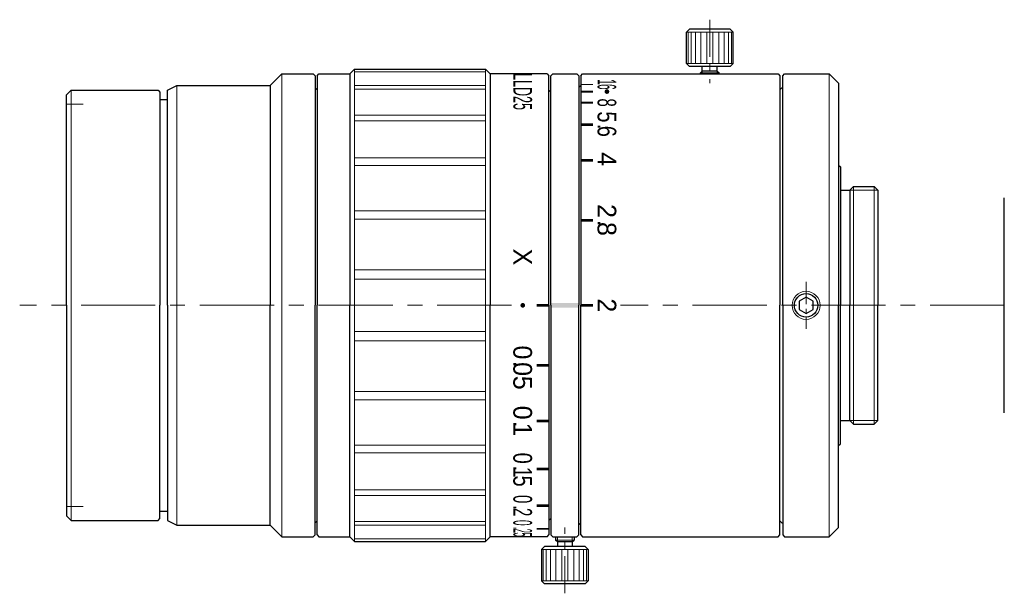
# Model space of a CAD drawing. Header units: millimetres. Extents: x 1 to 107, y 19 to 81.
import ezdxf
from ezdxf.enums import TextEntityAlignment as Align

# ---------------------------------------------------------------- set-up
doc = ezdxf.new("R2010")
doc.units = ezdxf.units.MM
doc.header["$LTSCALE"] = 0.25
doc.linetypes.add('CENTER', pattern=[50.8, 31.75, -6.35, 6.35, -6.35])
doc.layers.add('00_補助線', color=252, linetype='Continuous', lineweight=0, plot=False)
for name, color, linetype, lineweight in [('01_外形線', 7, 'Continuous', 30), ('02_ﾈｼﾞ（断面）・遮光線仕切り', 7, 'Continuous', 20), ('03_ﾈｼﾞ・ﾛｰﾚｯﾄ・遮光線', 7, 'Continuous', 9), ('04_中心線', 1, 'CENTER', 20), ('06_面取線', 7, 'Continuous', 9), ('09_文字', 2, 'Continuous', 20)]:
    doc.layers.add(name, color=color, linetype=linetype, lineweight=lineweight)
doc.styles.add('VS Standard', font='txt', dxfattribs={"height": 3})

# ---------------------------------------------------------------- blocks, each defined once
blk = doc.blocks.new('HM30##')
at = {"layer": '01_外形線'}
blk.add_lwpolyline([(-0.75, -0.43), (0, -0.87), (0.75, -0.43), (0.75, 0.43), (0, 0.87), (-0.75, 0.43)], close=True, dxfattribs=at)
blk.add_circle((0, 0), 1.25, dxfattribs=at)
at = {"layer": '03_ﾈｼﾞ・ﾛｰﾚｯﾄ・遮光線'}
blk.add_circle((0, 0), 1.5, dxfattribs=at)

msp = doc.modelspace()

# ---------------------------------------------------------------- hatches: boundary and pattern name
at = {"layer": '01_外形線'}
h = msp.add_hatch(color=256, dxfattribs=at)
h.dxf.hatch_style = 1
h.paths.add_polyline_path([(62.78, 73.58), (62.78, 73.68), (61.48, 73.68), (61.48, 73.58)])
h = msp.add_hatch(color=256, dxfattribs=at)
h.dxf.hatch_style = 1
h.paths.add_polyline_path([(62.78, 72.76), (62.78, 72.96), (61.48, 72.96), (61.48, 72.76)])
h = msp.add_hatch(color=256, dxfattribs=at)
h.dxf.hatch_style = 1
h.paths.add_polyline_path([(62.78, 71.58), (62.78, 71.78), (61.48, 71.78), (61.48, 71.58)])
h = msp.add_hatch(color=256, dxfattribs=at)
h.dxf.hatch_style = 1
h.paths.add_polyline_path([(62.78, 69.18), (62.78, 69.48), (61.48, 69.48), (61.48, 69.18)])
h = msp.add_hatch(color=256, dxfattribs=at)
h.dxf.hatch_style = 1
h.paths.add_polyline_path([(62.78, 65.35), (62.78, 65.65), (61.48, 65.65), (61.48, 65.35)])
h = msp.add_hatch(color=256, dxfattribs=at)
h.dxf.hatch_style = 1
h.paths.add_polyline_path([(62.78, 58.94), (62.78, 59.24), (61.48, 59.24), (61.48, 58.94)])
h = msp.add_hatch(color=256, dxfattribs=at)
h.dxf.hatch_style = 1
h.paths.add_polyline_path([(56.78, 49.85), (56.78, 50.15), (58.08, 50.15), (58.08, 49.85)])
h = msp.add_hatch(color=256, dxfattribs=at)
h.dxf.hatch_style = 1
h.paths.add_polyline_path([(61.28, 50.25), (58.28, 50.25), (58.28, 49.75), (61.28, 49.75)])
h = msp.add_hatch(color=256, dxfattribs=at)
h.dxf.hatch_style = 1
h.paths.add_polyline_path([(62.78, 49.85), (62.78, 50.15), (61.48, 50.15), (61.48, 49.85)])
h = msp.add_hatch(color=256, dxfattribs=at)
h.dxf.hatch_style = 1
h.paths.add_polyline_path([(56.78, 43.44), (56.78, 43.74), (58.08, 43.74), (58.08, 43.44)])
h = msp.add_hatch(color=256, dxfattribs=at)
h.dxf.hatch_style = 1
h.paths.add_polyline_path([(56.78, 37.47), (56.78, 37.77), (58.08, 37.77), (58.08, 37.47)])
h = msp.add_hatch(color=256, dxfattribs=at)
h.dxf.hatch_style = 1
h.paths.add_polyline_path([(56.78, 32.35), (56.78, 32.65), (58.08, 32.65), (58.08, 32.35)])
h = msp.add_hatch(color=256, dxfattribs=at)
h.dxf.hatch_style = 1
h.paths.add_polyline_path([(56.78, 28.42), (56.78, 28.72), (58.08, 28.72), (58.08, 28.42)])
h = msp.add_hatch(color=256, dxfattribs=at)
h.dxf.hatch_style = 1
h.paths.add_polyline_path([(56.78, 25.99), (56.78, 26.19), (58.08, 26.19), (58.08, 25.99)])
at = {"layer": '09_文字'}
h = msp.add_hatch(color=256, dxfattribs=at)
h.dxf.hatch_style = 1
h.paths.add_polyline_path([(64.28, 72.61, 1), (64.28, 73.11, 1)])
h = msp.add_hatch(color=256, dxfattribs=at)
h.dxf.hatch_style = 1
h.paths.add_polyline_path([(55.28, 49.75, 1), (55.28, 50.25, 1)])

# ---------------------------------------------------------------- linework, layer by layer
at = {"layer": '00_補助線'}
for p, q in [((6.48, 71.5), (8.28, 71.5)), ((6.48, 28.5), (8.28, 28.5))]:
    msp.add_line(p, q, dxfattribs=at)
at = {"layer": '01_外形線'}
for p, q in [((73.11, 79.55), (72.78, 79.23)), ((72.78, 75.88), (72.78, 79.23)), ((77.46, 79.55), (73.11, 79.55)), ((77.46, 79.55), (77.78, 79.23)), ((77.78, 75.88), (77.78, 79.23)), ((73.11, 75.55), (72.78, 75.88)), ((77.46, 75.55), (77.78, 75.88)), ((36.78, 74.75), (37.28, 75.25)), ((37.28, 75.25), (51.28, 75.25)), ((51.78, 74.75), (51.28, 75.25)), ((77.46, 75.55), (73.11, 75.55)), ((74.28, 74.85), (74.48, 75.05)), ((74.28, 74.75), (74.28, 74.85)), ((74.48, 75.05), (74.48, 75.55)), ((76.08, 75.05), (74.48, 75.05)), ((76.08, 75.05), (76.08, 75.55)), ((76.08, 75.05), (76.28, 74.85)), ((76.28, 74.75), (76.28, 74.85)), ((28.28, 73.5), (29.53, 74.75)), ((29.53, 74.75), (32.88, 74.75)), ((33.08, 74.55), (32.88, 74.75)), ((33.08, 74.55), (33.08, 50)), ((33.28, 74.55), (33.48, 74.75)), ((33.28, 74.55), (33.28, 50)), ((33.48, 74.75), (36.78, 74.75)), ((36.78, 74.75), (36.78, 50)), ((57.88, 74.75), (51.78, 74.75)), ((51.78, 74.75), (51.78, 50)), ((57.88, 74.75), (58.08, 74.55)), ((58.08, 50), (58.08, 74.55)), ((58.28, 74.55), (58.48, 74.75)), ((58.28, 50), (58.28, 74.55)), ((58.48, 74.75), (61.08, 74.75)), ((61.08, 74.75), (61.28, 74.55)), ((61.28, 74.55), (61.28, 50)), ((61.48, 74.55), (61.68, 74.75)), ((61.48, 74.55), (61.48, 50)), ((61.68, 74.75), (82.58, 74.75)), ((82.58, 74.75), (82.78, 74.55)), ((82.78, 74.55), (82.78, 50)), ((83.08, 74.55), (83.28, 74.75)), ((83.08, 50), (83.08, 74.55)), ((83.28, 74.75), (88.05, 74.75)), ((88.05, 74.75), (89.05, 73.75)), ((89.05, 73.75), (89.05, 50)), ((6.48, 72.5), (6.98, 73)), ((6.98, 73), (16.28, 73)), ((16.28, 73), (16.48, 72.8)), ((16.48, 72.8), (16.48, 50)), ((17.28, 73), (18.28, 73.5)), ((17.28, 50), (17.28, 73)), ((18.28, 73.5), (28.28, 73.5)), ((28.28, 73.5), (28.28, 73.5)), ((28.28, 73.5), (28.28, 50)), ((33.08, 73.25), (33.08, 73.25)), ((33.28, 73.05), (33.08, 73.25)), ((58.08, 73), (58.28, 72.8)), ((61.28, 73.3), (61.48, 73.5)), ((61.48, 73.5), (61.48, 73.5)), ((82.78, 73.25), (82.78, 73.25)), ((82.78, 73.05), (82.98, 73.25)), ((82.98, 73.25), (83.08, 73.25)), ((6.48, 50), (6.48, 72.5)), ((16.48, 72), (17.28, 72)), ((89.05, 65), (89.05, 65)), ((89.05, 65), (89.25, 64.8)), ((89.25, 64.8), (89.25, 50)), ((89.25, 62.3), (90.25, 62.3)), ((90.25, 62.3), (90.65, 62.7)), ((90.25, 62.3), (90.25, 62.3)), ((90.25, 62.3), (90.25, 50)), ((90.65, 62.7), (92.86, 62.7)), ((93.25, 62.3), (92.86, 62.7)), ((93.25, 62.3), (93.25, 50)), ((106.78, 38.5), (106.78, 61.5)), ((6.48, 50), (6.48, 27.5)), ((16.48, 27.2), (16.48, 50)), ((17.28, 50), (17.28, 27)), ((28.28, 26.5), (28.28, 50)), ((33.08, 25.45), (33.08, 50)), ((33.28, 25.45), (33.28, 50)), ((36.78, 25.25), (36.78, 50)), ((51.78, 25.25), (51.78, 50)), ((58.08, 50), (58.08, 25.45)), ((58.28, 50), (58.28, 25.45)), ((61.28, 25.45), (61.28, 50)), ((61.48, 25.45), (61.48, 50)), ((82.78, 25.45), (82.78, 50)), ((83.08, 50), (83.08, 25.45)), ((89.05, 26.25), (89.05, 50)), ((89.25, 35.2), (89.25, 50)), ((90.25, 37.7), (90.25, 50)), ((93.25, 37.7), (93.25, 50)), ((89.25, 37.7), (90.25, 37.7)), ((90.25, 37.7), (90.25, 37.7)), ((90.25, 37.7), (90.65, 37.3)), ((90.65, 37.3), (92.86, 37.3)), ((93.25, 37.7), (92.86, 37.3)), ((89.05, 35), (89.25, 35.2)), ((89.05, 35), (89.05, 35)), ((6.48, 27.5), (6.98, 27)), ((16.48, 28), (17.28, 28)), ((6.98, 27), (16.28, 27)), ((16.28, 27), (16.48, 27.2)), ((17.28, 27), (18.28, 26.5)), ((18.28, 26.5), (28.28, 26.5)), ((28.28, 26.5), (28.28, 26.5)), ((28.28, 26.5), (29.53, 25.25)), ((33.28, 26.95), (33.08, 26.75)), ((33.08, 26.75), (33.08, 26.75)), ((58.08, 27), (58.28, 27.2)), ((61.28, 26.7), (61.48, 26.5)), ((61.48, 26.5), (61.48, 26.5)), ((82.78, 26.95), (82.98, 26.75)), ((82.78, 26.75), (82.78, 26.75)), ((82.98, 26.75), (83.08, 26.75)), ((33.08, 25.45), (32.88, 25.25)), ((33.28, 25.45), (33.48, 25.25)), ((57.88, 25.25), (58.08, 25.45)), ((58.28, 25.45), (58.48, 25.25)), ((61.08, 25.25), (61.28, 25.45)), ((61.48, 25.45), (61.68, 25.25)), ((82.58, 25.25), (82.78, 25.45)), ((83.08, 25.45), (83.28, 25.25)), ((88.05, 25.25), (89.05, 26.25)), ((29.53, 25.25), (32.88, 25.25)), ((33.48, 25.25), (36.78, 25.25)), ((36.78, 25.25), (37.28, 24.75)), ((37.28, 24.75), (51.28, 24.75)), ((51.78, 25.25), (51.28, 24.75)), ((57.88, 25.25), (51.78, 25.25)), ((58.48, 25.25), (61.08, 25.25)), ((58.78, 25.25), (58.78, 24.9)), ((58.98, 24.7), (58.78, 24.9)), ((58.98, 24.7), (58.98, 24.2)), ((60.58, 24.7), (58.98, 24.7)), ((60.58, 24.7), (60.78, 24.9)), ((60.58, 24.7), (60.58, 24.2)), ((60.78, 25.25), (60.78, 24.9)), ((61.68, 25.25), (82.58, 25.25)), ((83.28, 25.25), (88.05, 25.25)), ((57.61, 24.2), (57.28, 23.87)), ((57.28, 23.87), (57.28, 20.52)), ((61.96, 24.2), (57.61, 24.2)), ((61.96, 24.2), (62.28, 23.87)), ((62.28, 23.87), (62.28, 20.52)), ((57.61, 20.2), (57.28, 20.52)), ((61.96, 20.2), (57.61, 20.2)), ((61.96, 20.2), (62.28, 20.52))]:
    msp.add_line(p, q, dxfattribs=at)
at = {"layer": '02_ﾈｼﾞ（断面）・遮光線仕切り'}
for p, q in [((74.48, 74.75), (74.48, 75.05)), ((76.08, 74.75), (76.08, 75.05)), ((90.25, 62.3), (93.25, 62.3)), ((90.25, 37.7), (93.25, 37.7)), ((58.98, 25.25), (58.98, 24.7)), ((60.58, 25.25), (60.58, 24.7))]:
    msp.add_line(p, q, dxfattribs=at)
at = {"layer": '03_ﾈｼﾞ・ﾛｰﾚｯﾄ・遮光線'}
for p, q in [((37.28, 74.96), (51.28, 74.96)), ((37.28, 73.51), (51.28, 73.51)), ((37.28, 73.13), (51.28, 73.13)), ((37.28, 70.33), (51.28, 70.33)), ((37.28, 69.72), (51.28, 69.72)), ((37.28, 65.76), (51.28, 65.76)), ((37.28, 64.97), (51.28, 64.97)), ((37.28, 60.12), (51.28, 60.12)), ((37.28, 59.2), (51.28, 59.2)), ((37.28, 53.79), (51.28, 53.79)), ((37.28, 52.8), (51.28, 52.8)), ((37.28, 47.2), (51.28, 47.2)), ((37.28, 46.21), (51.28, 46.21)), ((37.28, 40.8), (51.28, 40.8)), ((37.28, 39.88), (51.28, 39.88)), ((37.28, 35.03), (51.28, 35.03)), ((37.28, 34.24), (51.28, 34.24)), ((37.28, 30.28), (51.28, 30.28)), ((37.28, 29.67), (51.28, 29.67)), ((37.28, 26.87), (51.28, 26.87)), ((37.28, 26.49), (51.28, 26.49)), ((37.28, 25.04), (51.28, 25.04))]:
    msp.add_line(p, q, dxfattribs=at)
at = {"layer": '04_中心線', "ltscale": 0.5}
for p, q in [((75.28, 80.55), (75.28, 73.75)), ((59.78, 19.2), (59.78, 26.25))]:
    msp.add_line(p, q, dxfattribs=at)
at = {"layer": '04_中心線', "ltscale": 0.3}
msp.add_line((85.58, 52.5), (85.58, 47.5), dxfattribs=at)
at = {"layer": '04_中心線'}
for p, q in [((54.08, 50), (1.48, 50)), ((106.78, 50), (65.75, 50))]:
    msp.add_line(p, q, dxfattribs=at)
at = {"layer": '06_面取線'}
for p, q in [((77.78, 79.23), (72.78, 79.23)), ((72.97, 79.23), (72.97, 75.88)), ((73.3, 79.23), (73.3, 75.88)), ((73.76, 79.23), (73.76, 75.88)), ((74.33, 79.23), (74.33, 75.88)), ((74.96, 79.23), (74.96, 75.88)), ((75.61, 79.23), (75.61, 75.88)), ((76.24, 79.23), (76.24, 75.88)), ((76.81, 79.23), (76.81, 75.88)), ((77.27, 79.23), (77.27, 75.88)), ((77.59, 79.23), (77.59, 75.88)), ((77.78, 75.88), (72.78, 75.88)), ((37.28, 75.25), (37.28, 50)), ((51.28, 75.25), (51.28, 50)), ((76.28, 74.85), (74.28, 74.85)), ((29.53, 74.75), (29.53, 50)), ((88.05, 74.75), (88.05, 50)), ((6.98, 73), (6.98, 50)), ((18.28, 73.5), (18.28, 50)), ((90.65, 62.7), (90.65, 50)), ((92.86, 62.7), (92.86, 50)), ((6.98, 27), (6.98, 50)), ((18.28, 26.5), (18.28, 50)), ((29.53, 25.25), (29.53, 50)), ((37.28, 24.75), (37.28, 50)), ((51.28, 24.75), (51.28, 50)), ((88.05, 25.25), (88.05, 50)), ((90.65, 37.3), (90.65, 50)), ((92.86, 37.3), (92.86, 50)), ((60.78, 24.9), (58.78, 24.9)), ((62.28, 23.87), (57.28, 23.87)), ((57.47, 20.52), (57.47, 23.87)), ((57.8, 20.52), (57.8, 23.87)), ((58.26, 20.52), (58.26, 23.87)), ((58.83, 20.52), (58.83, 23.87)), ((59.46, 20.52), (59.46, 23.87)), ((60.11, 20.52), (60.11, 23.87)), ((60.74, 20.52), (60.74, 23.87)), ((61.31, 20.52), (61.31, 23.87)), ((61.77, 20.52), (61.77, 23.87)), ((62.09, 20.52), (62.09, 23.87)), ((62.28, 20.52), (57.28, 20.52))]:
    msp.add_line(p, q, dxfattribs=at)

# ---------------------------------------------------------------- block references
at = {"layer": '01_外形線'}
msp.add_blockref('HM30##', (85.58, 50), dxfattribs=at)

# ---------------------------------------------------------------- texts
at = {"layer": '09_文字', "style": 'VS Standard'}
for s, width, p in [('LLD25', 0.5, (56.28, 72.86)), ('1', 0.4, (65.28, 73.89)), ('6', 0.4, (65.28, 73.37)), ('8', 0.6, (65.28, 71.68)), ('5', 0.8, (65.28, 70.15)), ('.', 0.8, (65.28, 69.11)), ('6', 0.8, (65.28, 68.61)), ('0', 0.8, (56.27, 33.65)), ('.', 0.8, (56.27, 32.57)), ('5', 0.8, (56.27, 31.2)), ('1', 0.8, (56.27, 32.15)), ('0', 0.6, (56.27, 29.27)), ('.', 0.6, (56.27, 28.38)), ('2', 0.6, (56.27, 27.88)), ('0', 0.4, (56.27, 26.74)), ('.', 0.4, (56.27, 26.17)), ('5', 0.3, (56.27, 25.48)), ('2', 0.3, (56.27, 25.88))]:
    msp.add_text(s, height=2, rotation=270, dxfattribs=dict(at, width=width)).set_placement(p, align=Align.TOP_CENTER)
for s, p in [('4', (65.28, 65.63)), ('2', (65.28, 60.09)), ('.', (65.28, 58.78)), ('8', (65.28, 58.17)), ('X', (56.28, 55.18)), ('2', (65.28, 50)), ('0', (56.27, 44.96)), ('.', (56.27, 43.72)), ('0', (56.27, 43.18)), ('5', (56.27, 41.72)), ('0', (56.27, 38.52)), ('.', (56.27, 37.28)), ('1', (56.27, 36.73))]:
    msp.add_text(s, height=2, rotation=270, dxfattribs=at).set_placement(p, align=Align.TOP_CENTER)

doc.saveas('drawing.dxf')
